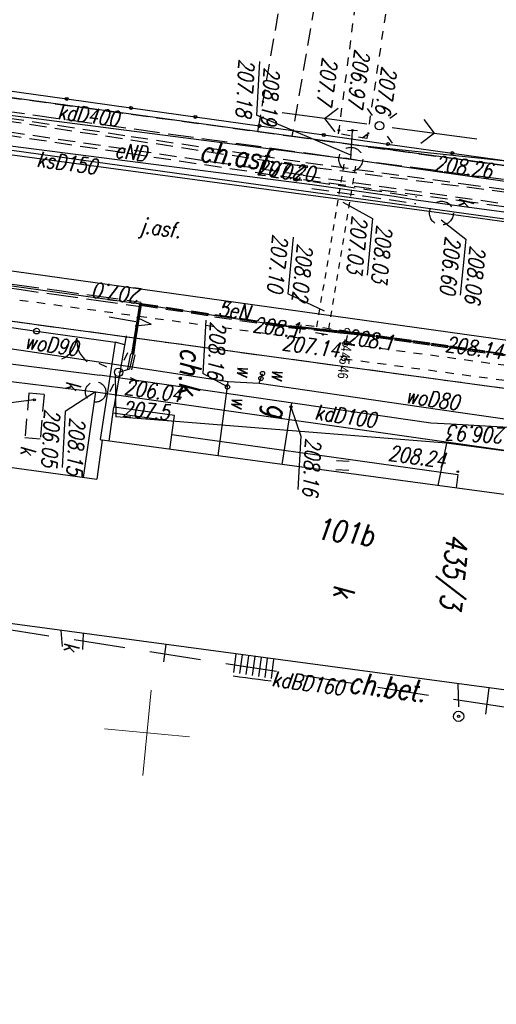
# Model space of a CAD drawing. Extents: x -110 to 11927435, y -6590197 to 5675023.
# Tile 16 of 71: x 11598421 to 11598449, y -1437284 to -1437226. Entities that reach past the tile are written whole.
import ezdxf
from ezdxf.enums import TextEntityAlignment as Align

# ---------------------------------------------------------------- set-up
doc = ezdxf.new("R2010")
doc.units = 0
doc.header["$PDMODE"] = 33
doc.header["$PDSIZE"] = 0.3
for name, pattern in [('1', [0]), ('BGT', [0]), ('BPB', [1.5, 1, -0.5]), ('BUD', [0]), ('KOC', [2, 1.5, -0.5]), ('KOJ', [0]), ('KOR', [1, 0.5, -0.5]), ('KOU', [1.5, 1, -0.5]), ('SCH', [0]), ('UBE', [1.5, 1, -0.5]), ('UOK', [1.5, 1, -0.5]), ('UPE', [0]), ('UPG', [0]), ('UPK', [0]), ('UPW', [0]), ('UXE', [1.5, 1, -0.5]), ('WRC', [0])]:
    doc.linetypes.add(name, pattern=pattern)
doc.layers.get('0').update_dxf_attribs({"color": 250, "linetype": 'CONTINUOUS', "lineweight": 100})
doc.layers.add('_0', color=7, linetype='CONTINUOUS')
doc.layers.add('PARSI', color=7, linetype='CONTINUOUS', lineweight=20, true_color=0x0a0909)
for name, color, linetype, lineweight, plot in [('PP$$O', 209, 'CONTINUOUS', 13, False), ('PPINO', 4, 'CONTINUOUS', 13, False), ('PPINP', 4, 'CONTINUOUS', 13, False), ('PPUZO', 230, 'CONTINUOUS', 13, False), ('PPUZP', 230, 'CONTINUOUS', 13, False)]:
    doc.layers.add(name, color=color, linetype=linetype, lineweight=lineweight, plot=plot)
doc.styles.add('K1_ACAD', font='romans.shx', dxfattribs={"width": 0.8, "oblique": 12})
doc.styles.add('OPIS_PIK', font='txt', dxfattribs={"width": 0.8, "height": 1.2})
doc.styles.get("Standard").update_dxf_attribs({"font": 'Simplex.SHX', "width": 0.75})

# ---------------------------------------------------------------- blocks, each defined once
blk = doc.blocks.new('other_KCI')
at = {"linetype": 'Continuous'}
for p, q in [((0, 0), (1.585, 0)), ((1.585, 0.25), (2.5, 0)), ((1.585, -0.25), (2.5, 0))]:
    blk.add_line(p, q, dxfattribs=at)
blk = doc.blocks.new('other_WSU')
at = {"linetype": 'Continuous'}
blk.add_circle((0, 0), 0.045, dxfattribs=at)
blk = doc.blocks.new('other_WSP')
at = {"linetype": 'Continuous'}
blk.add_circle((0, 0), 0.045, dxfattribs=at)
blk = doc.blocks.new('other_SLS')
at = {"linetype": 'Continuous'}
blk.add_circle((0, 0), 0.25, dxfattribs=at)
blk = doc.blocks.new('other_PNN')
at = {"linetype": 'Continuous'}
for p, q in [((3.25, 0), (2.5429, 0.7071)), ((0.75, 0), (5.75, 0)), ((3.25, 0), (2.5429, -0.7071))]:
    blk.add_line(p, q, dxfattribs=at)
blk = doc.blocks.new('other_LAT')
at = {"linetype": 'Continuous'}
for p, q in [((0, 0.75), (0, 1.25)), ((-1.25, 0), (-0.75, 0)), ((0.75, 0), (1.25, 0)), ((0, -0.75), (0, -1.25))]:
    blk.add_line(p, q, dxfattribs=at)
blk = doc.blocks.new('other_UGE')
at = {"linetype": 'Continuous'}
blk.add_circle((0, 0), 0.0625, dxfattribs=at)
blk = doc.blocks.new('other_UGG')
at = {"linetype": 'Continuous'}
blk.add_circle((0, 0), 0.0625, dxfattribs=at)
blk = doc.blocks.new('other_UGK')
at = {"linetype": 'Continuous'}
blk.add_circle((0, 0), 0.0625, dxfattribs=at)
blk = doc.blocks.new('ARM')
at = {"linetype": 'Continuous'}
blk.add_circle((0, 0), 0.125, dxfattribs=at)
blk = doc.blocks.new('other_BGB')
at = {"linetype": 'Continuous'}
for centre, start, end in [((-1.5, 0), 359.99955, 60), ((1.5, 0), 120, 180.00045)]:
    blk.add_arc(centre, 1.5, start, end, dxfattribs=at)
blk = doc.blocks.new('TRA1')
at = {"linetype": 'Continuous'}
for p, q in [((-0.2625, -0.375), (-0.2625, 0.375)), ((0.2625, -0.375), (0.2625, 0.375))]:
    blk.add_line(p, q, dxfattribs=at)
blk = doc.blocks.new('other_WLZ')
at = {"linetype": 'Continuous'}
blk.add_circle((0, 0), 0.3, dxfattribs=at)
blk = doc.blocks.new('mzsk01')
at = {"layer": 'PARSI'}
for p, q in [((0, -5), (0, 5)), ((5, 0), (-5, 0))]:
    blk.add_line(p, q, dxfattribs=at)
blk = doc.blocks.new('PIK_IN')
at = {"layer": 'PPINP'}
blk.add_point((0, 0), dxfattribs=at)
at = {"layer": 'PP$$O', "color": 0, "oblique": 15, "width": 0.8, "flags": 1}
blk.add_attdef('KOD', (1, -1.3), '', height=0.5, dxfattribs=at)
at = {"layer": 'PPINO', "color": 0, "style": 'OPIS_PIK', "width": 0.8}
blk.add_attdef('NR_PKT', (1, -0.5), '', height=1.2, dxfattribs=at)
blk = doc.blocks.new('PIK_UZ')
at = {"layer": 'PPUZP'}
blk.add_point((0, 0), dxfattribs=at)
at = {"layer": 'PP$$O', "oblique": 15, "width": 0.8, "flags": 1}
blk.add_attdef('KOD', (1, -1.3), '', height=0.5, dxfattribs=at)
at = {"layer": 'PPUZO', "color": 0, "style": 'OPIS_PIK', "width": 0.8}
blk.add_attdef('NR_PKT', (1, -0.5), '', height=1.2, dxfattribs=at)
blk = doc.blocks.new('mdcp Łuszczanowiece')
at = {"layer": '_0'}
for p, q in [((6591216.91, 5674918.49), (6591213.55, 5674832.79)), ((6591228.89, 5674894.8), (6591226.64, 5674835.34))]:
    blk.add_line(p, q, dxfattribs=at)
at = {"layer": '_0', "linetype": 'UPK'}
for p, q in [((6591215.424, 5674858.608), (6591217.688, 5674909.657)), ((6591218.938, 5674886.622), (6591218.045, 5674864.199)), ((6591230.433, 5674845.059), (6591231.567, 5674871.031)), ((6591246.981, 5674869.641), (6591245.441, 5674869.694)), ((6591245.374, 5674867.838), (6591246.72, 5674868)), ((6591218.045, 5674864.199), (6591216.226, 5674814.336)), ((6591213.517, 5674798.506), (6591215.424, 5674858.608)), ((6591213.721, 5674858.844), (6591213.733, 5674858.544)), ((6591215.424, 5674858.608), (6591213.733, 5674858.544)), ((6591213.744, 5674858.244), (6591213.733, 5674858.544)), ((6591244.572, 5674845.702), (6591245.516, 5674845.771)), ((6591230.049, 5674828.908), (6591230.433, 5674845.059)), ((6591230.434, 5674845.059), (6591235.482, 5674844.829)), ((6591245.451, 5674844.577), (6591244.526, 5674844.415))]:
    blk.add_line(p, q, dxfattribs=at)
at = {"layer": '_0', "linetype": 'KOU'}
for p, q in [((6591214.42, 5674855.05), (6591216.23, 5674900.99)), ((6591228.89, 5674894.8), (6591226.55, 5674833.05)), ((6591188.59, 5674856.94), (6591214.42, 5674855.05)), ((6591214.34, 5674853.04), (6591188.49, 5674854.94)), ((6591214.34, 5674853.04), (6591214.42, 5674855.05)), ((6591213.76, 5674838.06), (6591214.34, 5674853.04))]:
    blk.add_line(p, q, dxfattribs=at)
at = {"layer": '_0', "linetype": 'WRC'}
blk.add_line((6591214.884, 5674896.616), (6591214.589, 5674859.343), dxfattribs=at)
at = {"layer": '_0', "linetype": 'UBE'}
for p, q in [((6591217.24, 5674893.52), (6591216.11, 5674856.06)), ((6591216.63, 5674855.93), (6591218.21, 5674893.01)), ((6591216.21, 5674865.328), (6591216.55, 5674874.648)), ((6591217.21, 5674865.292), (6591217.55, 5674874.612)), ((6591225.825, 5674867.607), (6591225.874, 5674868.692)), ((6591225.9, 5674866.537), (6591225.984, 5674868.688)), ((6591225.776, 5674866.522), (6591225.825, 5674867.607)), ((6591225.728, 5674865.437), (6591225.776, 5674866.522)), ((6591225.838, 5674865.433), (6591225.886, 5674866.518)), ((6591215.87, 5674856.008), (6591216.21, 5674865.328)), ((6591216.87, 5674855.972), (6591217.21, 5674865.292)), ((6591225.679, 5674864.352), (6591225.728, 5674865.437)), ((6591225.789, 5674864.348), (6591225.838, 5674865.433)), ((6591225.631, 5674863.267), (6591225.679, 5674864.352)), ((6591225.741, 5674863.263), (6591225.789, 5674864.348)), ((6591225.582, 5674862.182), (6591225.631, 5674863.267)), ((6591225.692, 5674862.178), (6591225.741, 5674863.263)), ((6591217.088, 5674859.596), (6591217.234, 5674862.672)), ((6591217.488, 5674859.578), (6591217.634, 5674862.653)), ((6591225.534, 5674861.097), (6591225.582, 5674862.182)), ((6591225.644, 5674861.093), (6591225.692, 5674862.178)), ((6591225.485, 5674860.012), (6591225.534, 5674861.097)), ((6591225.595, 5674860.008), (6591225.644, 5674861.093)), ((6591216.942, 5674856.521), (6591217.088, 5674859.596)), ((6591217.342, 5674856.502), (6591217.488, 5674859.578)), ((6591225.48, 5674858.99), (6591225.485, 5674860.01)), ((6591225.59, 5674858.99), (6591225.595, 5674860.01)), ((6591225.475, 5674857.97), (6591225.48, 5674858.99)), ((6591225.585, 5674857.97), (6591225.59, 5674858.99)), ((6591225.47, 5674856.95), (6591225.475, 5674857.97)), ((6591225.575, 5674855.93), (6591225.582, 5674857.975)), ((6591225.465, 5674855.93), (6591225.47, 5674856.95)), ((6591214.97, 5674835.19), (6591216.11, 5674856.06)), ((6591215.341, 5674845.671), (6591215.871, 5674856.016)), ((6591216.63, 5674855.93), (6591215.64, 5674835.42)), ((6591216.339, 5674845.619), (6591216.869, 5674855.964)), ((6591225.373, 5674851.558), (6591225.575, 5674855.93)), ((6591225.409, 5674854.84), (6591225.465, 5674855.933)), ((6591225.237, 5674851.566), (6591225.407, 5674854.839)), ((6591224.845, 5674844.849), (6591224.945, 5674847.195)), ((6591225.095, 5674844.839), (6591225.195, 5674847.185)), ((6591228.016, 5674846.886), (6591228.906, 5674846.786)), ((6591228.044, 5674847.134), (6591228.934, 5674847.034)), ((6591214.811, 5674835.326), (6591215.341, 5674845.671)), ((6591215.809, 5674835.274), (6591216.339, 5674845.619)), ((6591224.745, 5674842.503), (6591224.845, 5674844.849)), ((6591224.995, 5674842.493), (6591225.095, 5674844.839)), ((6591224.645, 5674840.157), (6591224.745, 5674842.503)), ((6591224.895, 5674840.147), (6591224.995, 5674842.493)), ((6591224.545, 5674837.811), (6591224.645, 5674840.157)), ((6591224.795, 5674837.801), (6591224.895, 5674840.147))]:
    blk.add_line(p, q, dxfattribs=at)
at = {"layer": '_0', "linetype": 'KOJ'}
for p, q in [((6591216.631, 5674834.051), (6591218.917, 5674889.619)), ((6591225.104, 5674869.049), (6591223.636, 5674833.67)), ((6591232.475, 5674849.746), (6591233.173, 5674866.635)), ((6591233.173, 5674866.635), (6591233.975, 5674866.615)), ((6591226.999, 5674846.517), (6591231.216, 5674846.213))]:
    blk.add_line(p, q, dxfattribs=at)
at = {"layer": '_0', "linetype": 'BUD'}
for p, q in [((6591246.028, 5674885.9), (6591244.218, 5674835.937)), ((6591234.231, 5674873.395), (6591233.208, 5674845.716)), ((6591233.208, 5674845.716), (6591235.502, 5674845.631)), ((6591235.156, 5674836.259), (6591235.502, 5674845.631))]:
    blk.add_line(p, q, dxfattribs=at)
at = {"layer": '_0', "linetype": 'KOR'}
for p, q in [((6591226.185, 5674859.373), (6591227.04, 5674882.129)), ((6591227.079, 5674859.338), (6591227.904, 5674882.108)), ((6591198.793, 5674860.208), (6591214.126, 5674859.431)), ((6591214.126, 5674859.431), (6591214.006, 5674857.754)), ((6591225.47, 5674859.43), (6591225.35, 5674856.63)), ((6591226.22, 5674859.38), (6591225.47, 5674859.43)), ((6591214.006, 5674857.754), (6591198.691, 5674858.254)), ((6591226.14, 5674856.61), (6591225.29, 5674833.66)), ((6591225.35, 5674856.63), (6591226.14, 5674856.61))]:
    blk.add_line(p, q, dxfattribs=at)
at = {"layer": '_0', "linetype": 'UPE'}
for p, q in [((6591218.021, 5674877.836), (6591217.551, 5674865.35)), ((6591225.54, 5674860.01), (6591226.22, 5674875.2)), ((6591231.591, 5674870.324), (6591231.416, 5674865.794)), ((6591217.551, 5674865.35), (6591217.434, 5674862.662)), ((6591231.416, 5674865.8), (6591233.937, 5674865.548)), ((6591231.416, 5674865.8), (6591231.715, 5674849.403)), ((6591217.434, 5674862.662), (6591217.348, 5674861.353)), ((6591217.348, 5674861.353), (6591217.142, 5674856.511)), ((6591225.52, 5674855.93), (6591225.54, 5674860.01)), ((6591217.142, 5674856.511), (6591216.881, 5674847.917)), ((6591225.07, 5674847.19), (6591225.52, 5674855.93)), ((6591231.715, 5674849.403), (6591231.769, 5674846.387)), ((6591216.881, 5674847.917), (6591216.465, 5674834.112)), ((6591225.07, 5674847.19), (6591224.57, 5674835.46)), ((6591225.07, 5674847.19), (6591228.03, 5674847.01)), ((6591228.03, 5674847.01), (6591228.92, 5674846.91)), ((6591228.92, 5674846.91), (6591229.16, 5674846.29)), ((6591229.26, 5674846.093), (6591231.769, 5674846.387))]:
    blk.add_line(p, q, dxfattribs=at)
at = {"layer": '_0', "linetype": 'UPW'}
for p, q in [((6591229.548, 5674866.31), (6591229.836, 5674872.44)), ((6591229.401, 5674863.193), (6591229.548, 5674866.31)), ((6591228.995, 5674854.548), (6591229.401, 5674863.193)), ((6591228.995, 5674854.548), (6591229.401, 5674863.193)), ((6591228.995, 5674854.548), (6591228.408, 5674854.684)), ((6591229.061, 5674852.729), (6591228.995, 5674854.548)), ((6591228.744, 5674846.659), (6591229.061, 5674852.729)), ((6591233.461, 5674852.56), (6591229.061, 5674852.729)), ((6591228.424, 5674840.492), (6591228.744, 5674846.659)), ((6591228.373, 5674839.538), (6591228.424, 5674840.492))]:
    blk.add_line(p, q, dxfattribs=at)
at = {"layer": '_0', "linetype": 'UPG'}
for p, q in [((6591230.147, 5674869.328), (6591230.288, 5674865.953)), ((6591230.288, 5674865.953), (6591230.338, 5674864.774)), ((6591230.338, 5674864.774), (6591229.426, 5674845.207)), ((6591229.954, 5674856.545), (6591233.601, 5674856.334)), ((6591229.004, 5674830.676), (6591229.426, 5674845.207))]:
    blk.add_line(p, q, dxfattribs=at)
at = {"layer": '_0', "linetype": 'BGT'}
for p, q in [((6591214.486, 5674864.488), (6591214.646, 5674868.285)), ((6591214.326, 5674860.692), (6591214.486, 5674864.488)), ((6591214.165, 5674856.895), (6591214.326, 5674860.692)), ((6591214.005, 5674853.098), (6591214.165, 5674856.895)), ((6591213.845, 5674849.301), (6591214.005, 5674853.098)), ((6591213.685, 5674845.505), (6591213.845, 5674849.301)), ((6591227.224, 5674841.272), (6591227.414, 5674845.924)), ((6591227.414, 5674845.924), (6591233.184, 5674845.595)), ((6591233.184, 5674845.595), (6591233.208, 5674845.716)), ((6591213.525, 5674841.708), (6591213.685, 5674845.505)), ((6591213.364, 5674837.911), (6591213.525, 5674841.708)), ((6591227.033, 5674836.619), (6591227.224, 5674841.272))]:
    blk.add_line(p, q, dxfattribs=at)
at = {"layer": '_0', "linetype": 'KOC'}
for p, q in [((6591215.73, 5674867.62, 208.258), (6591215.465, 5674859.307)), ((6591215.465, 5674859.307), (6591214.355, 5674832.224)), ((6591227.53, 5674846.499), (6591227.414, 5674845.924))]:
    blk.add_line(p, q, dxfattribs=at)
at = {"layer": '_0', "linetype": 'Continuous'}
for p, q in [((6591218.43, 5674864.216), (6591219.424, 5674865.767)), ((6591219.424, 5674865.767), (6591222.714, 5674865.767)), ((6591217.961, 5674858.39), (6591218.759, 5674860.218)), ((6591218.759, 5674860.218), (6591222.081, 5674860.218)), ((6591215.182, 5674858.584), (6591213.4, 5674852.865)), ((6591224.426, 5674857.948), (6591223.62, 5674855.697)), ((6591230.191, 5674856.532), (6591231.847, 5674857.27)), ((6591231.847, 5674857.27), (6591234.971, 5674857.4)), ((6591220.297, 5674855.697), (6591223.62, 5674855.697)), ((6591210.243, 5674852.733), (6591213.4, 5674852.865)), ((6591229.39, 5674852.717), (6591228.74, 5674851.197)), ((6591225.616, 5674851.066), (6591228.74, 5674851.197)), ((6591230.433, 5674845.059), (6591231.737, 5674843.394)), ((6591231.737, 5674843.394), (6591235.024, 5674843.531)), ((6591231.242, 5674841.53), (6591231.712, 5674839.435))]:
    blk.add_line(p, q, dxfattribs=at)
at = {"layer": '_0', "linetype": '1'}
for p, q in [((6591215.448, 5674858.956), (6591215.4, 5674858.259)), ((6591215.796, 5674858.932), (6591216.153, 5674858.908)), ((6591216.51, 5674858.883), (6591216.866, 5674858.858)), ((6591217.223, 5674858.834), (6591217.58, 5674858.809)), ((6591217.936, 5674858.785), (6591218.293, 5674858.76)), ((6591218.65, 5674858.735), (6591219.006, 5674858.711)), ((6591219.363, 5674858.686), (6591219.72, 5674858.661)), ((6591220.076, 5674858.637), (6591220.433, 5674858.612)), ((6591220.79, 5674858.588), (6591221.146, 5674858.563)), ((6591221.503, 5674858.538), (6591221.859, 5674858.514)), ((6591222.216, 5674858.489), (6591222.573, 5674858.465)), ((6591222.929, 5674858.44), (6591223.286, 5674858.415)), ((6591223.643, 5674858.391), (6591223.999, 5674858.366)), ((6591224.356, 5674858.342), (6591224.713, 5674858.317)), ((6591215.748, 5674858.235), (6591216.105, 5674858.21)), ((6591216.462, 5674858.186), (6591216.818, 5674858.161)), ((6591217.175, 5674858.136), (6591217.532, 5674858.112)), ((6591217.888, 5674858.087), (6591218.245, 5674858.063)), ((6591218.602, 5674858.038), (6591218.958, 5674858.013)), ((6591219.315, 5674857.989), (6591219.671, 5674857.964)), ((6591220.028, 5674857.94), (6591220.385, 5674857.915)), ((6591220.741, 5674857.89), (6591221.098, 5674857.866)), ((6591221.455, 5674857.841), (6591221.811, 5674857.816)), ((6591222.168, 5674857.792), (6591222.525, 5674857.767)), ((6591222.881, 5674857.743), (6591223.238, 5674857.718)), ((6591225.069, 5674858.292), (6591225.426, 5674858.268)), ((6591225.783, 5674858.243), (6591225.734, 5674857.546)), ((6591223.595, 5674857.693), (6591223.951, 5674857.669)), ((6591224.308, 5674857.644), (6591224.665, 5674857.62)), ((6591225.021, 5674857.595), (6591225.378, 5674857.57))]:
    blk.add_line(p, q, dxfattribs=at)
at = {"layer": '_0', "linetype": 'SCH'}
for p, q in [((6591246.1, 5674856.562), (6591244.967, 5674856.604)), ((6591246.12, 5674856.935), (6591244.981, 5674856.976)), ((6591246.257, 5674856.557), (6591246.27, 5674856.929)), ((6591246.08, 5674856.191), (6591244.954, 5674856.232)), ((6591246.232, 5674855.814), (6591246.245, 5674856.185)), ((6591246.245, 5674856.185), (6591246.257, 5674856.557)), ((6591246.04, 5674855.449), (6591244.927, 5674855.489)), ((6591246.06, 5674855.82), (6591244.94, 5674855.861)), ((6591246.207, 5674855.071), (6591246.22, 5674855.442)), ((6591246.22, 5674855.442), (6591246.232, 5674855.814)), ((6591246.02, 5674855.078), (6591244.913, 5674855.118)), ((6591246.195, 5674854.701), (6591246.207, 5674855.071)), ((6591246, 5674854.708), (6591244.9, 5674854.749)), ((6591245.776, 5674850.575), (6591244.75, 5674850.612)), ((6591231.366, 5674849.789), (6591231.226, 5674846.2)), ((6591233.356, 5674849.712), (6591231.366, 5674849.789)), ((6591231.717, 5674849.776), (6591231.568, 5674846.187)), ((6591233.223, 5674846.122), (6591231.226, 5674846.2))]:
    blk.add_line(p, q, dxfattribs=at)
at = {"layer": '_0', "linetype": 'UXE'}
for p, q in [((6591225.015, 5674847.193), (6591225.238, 5674851.561)), ((6591225.13, 5674847.189), (6591225.35, 5674851.541)), ((6591226.053, 5674847.075), (6591225.067, 5674847.135)), ((6591226.06, 5674847.185), (6591225.073, 5674847.245)), ((6591227.04, 5674847.015), (6591226.053, 5674847.075)), ((6591227.047, 5674847.125), (6591226.06, 5674847.185)), ((6591228.027, 5674846.955), (6591227.04, 5674847.015)), ((6591228.033, 5674847.065), (6591227.047, 5674847.125))]:
    blk.add_line(p, q, dxfattribs=at)
at = {"layer": '_0', "linetype": 'UOK'}
for p, q in [((6591230.876, 5674842.067), (6591233.497, 5674842.097)), ((6591230.876, 5674842.067), (6591230.886, 5674841.175)), ((6591233.497, 5674842.097), (6591233.508, 5674841.204)), ((6591230.886, 5674841.175), (6591233.508, 5674841.204))]:
    blk.add_line(p, q, dxfattribs=at)
at = {"layer": '_0', "linetype": 'BPB', "ltscale": 3}
blk.add_lwpolyline([(6591165.185, 5674987.457), (6591158.691, 5674859.807), (6591109.553, 5674863.045), (6591110.755, 5674725.53), (6591237.72, 5674719.424), (6591252.958, 5674983.187)], close=True, dxfattribs=at)
at = {"layer": '_0', "linetype": 'UOK'}
for centre, radius in [((6591218.045, 5674864.199), 0.7), ((6591215.424, 5674858.608), 0.7), ((6591230.433, 5674845.059), 0.6)]:
    blk.add_circle(centre, radius, dxfattribs=at)
at = {"layer": '_0', "linetype": 'BGT'}
for centre, radius in [((6591214.486, 5674864.488), 0.085), ((6591214.326, 5674860.692), 0.085), ((6591214.165, 5674856.895), 0.085), ((6591214.005, 5674853.098), 0.085), ((6591213.845, 5674849.301), 0.085), ((6591213.685, 5674845.505), 0.085), ((6591213.525, 5674841.708), 0.085), ((6591227.224, 5674841.272), 0.17)]:
    blk.add_circle(centre, radius, dxfattribs=at)
at = {"layer": '_0', "color": 253}
for name, p, rotation in [('other_WLZ', (6591247.266, 5674868.066), 2.398397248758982), ('other_UGK', (6591247.266, 5674868.066), 2.398397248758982), ('other_WSU', (6591233.014, 5674866.629), 2.397850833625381), ('other_PNN', (6591213.307, 5674860.097), 87.8381898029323), ('other_LAT', (6591213.307, 5674860.097), 41.44664337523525), ('other_SLS', (6591213.307, 5674860.097), 2.39722245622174), ('TRA1', (6591233.298, 5674859.873), 2.397905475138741), ('other_WSP', (6591213.926, 5674859.423), 2.39724977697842), ('other_PNN', (6591213.307, 5674860.097), 268.0260386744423), ('other_WSU', (6591213.733, 5674858.544), 2.39724977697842), ('other_WSP', (6591213.806, 5674857.746), 2.397277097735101), ('other_WSU', (6591225.789, 5674857.99), 2.397659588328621), ('other_WSU', (6591225.789, 5674857.99), 2.397659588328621), ('other_UGG', (6591230.191, 5674856.532), 2.397823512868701), ('ARM', (6591228.408, 5674854.684), 2.397768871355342), ('ARM', (6591228.702, 5674854.616), 2.397768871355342), ('ARM', (6591229.39, 5674852.717), 2.397823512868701), ('other_KCI', (6591225.987, 5674845.416), 85.88005653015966), ('other_LAT', (6591229.16, 5674846.29), 341.4899995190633), ('other_BGB', (6591227.409, 5674843.657), 269.8719109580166), ('other_UGK', (6591231.242, 5674841.53), 2.397960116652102)]:
    blk.add_blockref(name, p, dxfattribs=dict(at, rotation=rotation))
at = {"layer": '_0'}
for name, p, rotation in [('other_WSU', (6591233.014, 5674866.629), 2.397850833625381), ('other_PNN', (6591213.307, 5674860.097), 87.8381898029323), ('other_LAT', (6591213.307, 5674860.097), 41.44664337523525), ('other_SLS', (6591213.307, 5674860.097), 2.39722245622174), ('TRA1', (6591233.298, 5674859.873), 2.397905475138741), ('other_WSP', (6591213.926, 5674859.423), 2.39724977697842), ('other_PNN', (6591213.307, 5674860.097), 268.0260386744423), ('other_WSU', (6591213.733, 5674858.544), 2.39724977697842), ('other_WSP', (6591213.806, 5674857.746), 2.397277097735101), ('other_WSU', (6591225.789, 5674857.99), 2.397659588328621), ('other_WSU', (6591225.789, 5674857.99), 2.397659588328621), ('other_UGG', (6591230.191, 5674856.532), 2.397823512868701), ('ARM', (6591228.408, 5674854.684), 2.397768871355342), ('ARM', (6591228.702, 5674854.616), 2.397768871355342), ('ARM', (6591229.39, 5674852.717), 2.397823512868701), ('other_KCI', (6591225.987, 5674845.416), 85.88005653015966), ('other_LAT', (6591229.16, 5674846.29), 341.4899995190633), ('other_BGB', (6591227.409, 5674843.657), 269.8719109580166), ('other_UGK', (6591231.242, 5674841.53), 2.397960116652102)]:
    blk.add_blockref(name, p, dxfattribs=dict(at, rotation=rotation))
at = {"layer": '_0', "linetype": 'ByBlock', "xscale": 0.5, "yscale": 0.5, "zscale": 0.5}
blk.add_blockref('PIK_IN', (6591225.441, 5674859.373, 208.123), dxfattribs=at).add_auto_attribs({'NR_PKT': '44'})
at = {"layer": '_0', "xscale": 0.5, "yscale": 0.5, "zscale": 0.5}
for p, values in [((6591226.211, 5674859.34, 208.098), {'NR_PKT': '45'}), ((6591227.046, 5674859.335, 208.146), {'NR_PKT': '46'})]:
    blk.add_blockref('PIK_UZ', p, dxfattribs=at).add_auto_attribs(values)
at = {"layer": '_0'}
for name, p in [('other_WSP', (6591226.22, 5674859.38)), ('other_WSP', (6591226.14, 5674856.61)), ('other_UGE', (6591216.11, 5674856.06)), ('other_UGE', (6591225.07, 5674847.19)), ('other_SLS', (6591229.16, 5674846.29))]:
    blk.add_blockref(name, p, dxfattribs=at)
at = {"layer": '_0', "color": 253}
for name, p in [('other_WSP', (6591226.22, 5674859.38)), ('other_WSP', (6591226.14, 5674856.61)), ('other_UGE', (6591216.11, 5674856.06)), ('other_UGE', (6591225.07, 5674847.19)), ('other_SLS', (6591229.16, 5674846.29))]:
    blk.add_blockref(name, p, dxfattribs=at)
at = {"layer": '_0', "color": 253, "xscale": 0.5, "yscale": 0.5, "zscale": 0.5}
blk.add_blockref('mzsk01', (6591250, 5674850), dxfattribs=at)
at = {"layer": '_0', "style": 'K1_ACAD', "oblique": 12, "width": 0.8}
for s, height, rotation, p in [('206.93', 0.9, 272.39957, (6591230.206, 5674869.201)), ('208.14', 0.9, 87.67692, (6591226.091, 5674865.168)), ('208.26', 0.9, 87.46034, (6591215.607, 5674863.518, -0.041)), ('woD80', 0.9, 87.30647, (6591229.301, 5674863.152)), ('208.24', 0.9, 87.84346, (6591232.76, 5674862.464)), ('ch.bet.', 1.25, 88.34652, (6591246.499, 5674861.455)), ('208.1', 0.9, 87.54602, (6591226.22, 5674859.38)), ('kdD100', 0.9, 87.49936, (6591230.785, 5674857.95)), ('101b', 1.25, 87.91357, (6591237.731, 5674858.687)), ('207.6', 0.9, 357.03124, (6591209.804, 5674859.906)), ('kdBD160', 0.9, 88.04124, (6591246.568, 5674856.963)), ('206.97', 0.9, 358.074, (6591208.956, 5674858.228)), ('207.14', 0.9, 87.90081, (6591226.931, 5674855.649)), ('208.16', 0.9, 2.39788, (6591231.915, 5674857.573)), ('207.7', 0.9, 358.07404, (6591209.621, 5674856.391)), ('207.20', 0.9, 88.26658, (6591216.848, 5674853.198)), ('207.1', 0.9, 266.88, (6591216.11, 5674856.06)), ('g', 1.25, 2.39782, (6591230.122, 5674855.174)), ('w', 0.9, 2.39774, (6591228.062, 5674855.229)), ('ch.asf.', 1.25, 87.73863, (6591216.39, 5674849.746)), ('w', 0.9, 2.39777, (6591228.049, 5674853.192)), ('w', 0.9, 2.39782, (6591229.912, 5674853.039)), ('3eN', 0.9, 87.03999, (6591225.3, 5674851.73)), ('5eN', 0.9, 87.03999, (6591225.3, 5674851.73)), ('ch.k.', 1.25, 2.39777, (6591227.346, 5674849.793)), ('206.04', 0.9, 87.50045, (6591230.412, 5674846.698)), ('207.5', 0.9, 91.0422, (6591231.709, 5674846.727)), ('j.asf.', 0.9, 87.73866, (6591220.91, 5674846.707)), ('eND', 0.9, 88.26764, (6591216.668, 5674844.81)), ('kdD400', 0.9, 88.18175, (6591214.739, 5674841.25)), ('ksD150', 0.9, 87.91125, (6591217.635, 5674840.312)), ('woD90', 0.9, 87.01308, (6591228.3, 5674840.636))]:
    blk.add_text(s, height=height, rotation=rotation, dxfattribs=at).set_placement(p)
for s, height, p in [('435/3', 1.25, (6591236.666, 5674867.602)), ('208.06', 0.9, (6591219.746, 5674866.967)), ('206.60', 0.9, (6591219.344, 5674865.467)), ('208.03', 0.9, (6591219.08, 5674861.418)), ('207.03', 0.9, (6591218.678, 5674859.918)), ('208.02', 0.9, (6591220.619, 5674856.897)), ('207.10', 0.9, (6591220.217, 5674855.397))]:
    blk.add_text(s, height=height, dxfattribs=at).set_placement(p, align=Align.TOP_LEFT)
for s, rotation, p in [('k', 2.39728, (6591217.545, 5674865.162)), ('208.1', 88.14293, (6591226.14, 5674856.61)), ('k', 2.39837, (6591245.706, 5674844.687)), ('k', 2.39793, (6591230.468, 5674843.302)), ('k', 2.39807, (6591234.499, 5674841.04))]:
    blk.add_text(s, height=0.9, rotation=rotation, dxfattribs=at).set_placement(p, align=Align.RIGHT)
blk.add_text('k', height=1.25, rotation=2.39815, dxfattribs=at).set_placement((6591240.612, 5674860.693), align=Align.MIDDLE)
for s, rotation, p in [('208.19', 2.3973, (6591210.514, 5674853.945)), ('207.18', 2.3973, (6591210.175, 5674852.43)), ('207.0', 267.54, (6591225.07, 5674847.19)), ('208.15', 2.39796, (6591232.009, 5674844.606)), ('206.05', 2.39796, (6591231.67, 5674843.091))]:
    blk.add_text(s, height=0.9, rotation=rotation, dxfattribs=at).set_placement(p, align=Align.TOP_LEFT)
blk.add_text('208.16', height=0.9, rotation=2.3978, dxfattribs=at).set_placement((6591229.011, 5674852.409), align=Align.TOP_RIGHT)

msp = doc.modelspace()

# ---------------------------------------------------------------- block references
at = {"layer": '_0', "linetype": 'ByBlock', "lineweight": 9, "rotation": 264.4213637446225}
msp.add_blockref('mdcp Łuszczanowiece', (6591203.335, 5674426.677), dxfattribs=at)

doc.saveas('drawing.dxf')
